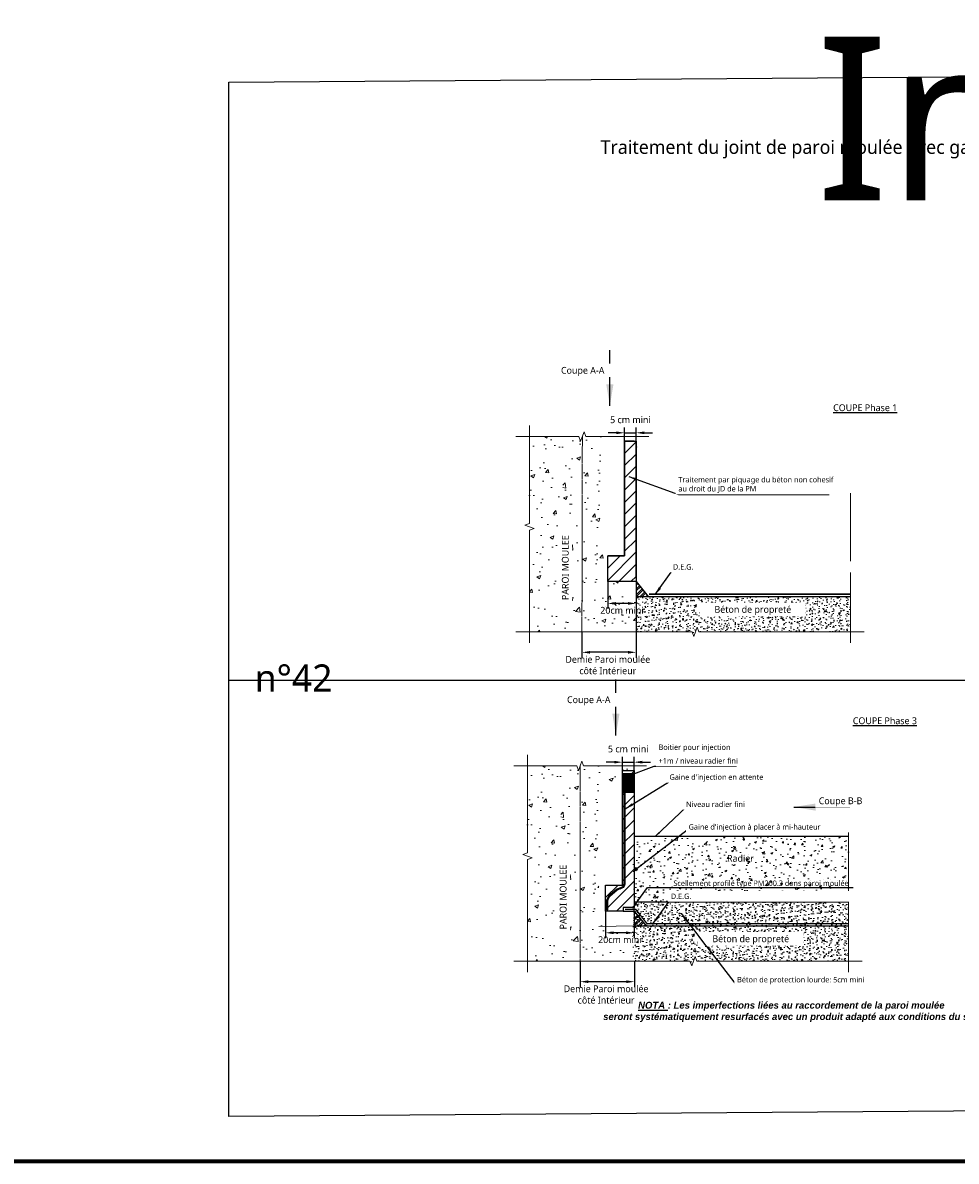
# Model space of a CAD drawing. Header units: millimetres. Extents: x -3314 to 21255525, y -15000 to 1735000.
# Tile 73 of 109: x 29029 to 29371, y 9683 to 10101. Entities that reach past the tile are written whole.
import ezdxf
from ezdxf import colors
from ezdxf.entities.mleader import LeaderData, LeaderLine
from ezdxf.enums import TextEntityAlignment as Align
from ezdxf.math import Vec2, Vec3

# ---------------------------------------------------------------- set-up
doc = ezdxf.new("R2010")
doc.units = ezdxf.units.MM
doc.linetypes.add('CACHE', pattern=[0.375, 0.25, -0.125])
doc.linetypes.add('CONTINU', pattern=[0])
for name, color, linetype, lineweight in [('Dessin_AXE', 8, 'Continuous', 5), ('Dessin_HACHURES', 253, 'Continuous', 9), ("Matériel_Gaine d'injection", 203, 'CACHE', 0), ("Matériel_Profilé d'arrêt d'eau paroi moulée", 3, 'CACHE', 0)]:
    doc.layers.add(name, color=color, linetype=linetype, lineweight=lineweight)
for name, color, linetype in [('Dessin_CONTOURS BETON', 7, 'Continuous'), ('Dessin_COTATIONS', 7, 'Continuous'), ('Dessin_TEXTES', 7, 'CONTINU'), ('Matériel_Resine', 230, 'Continuous'), ('SYSTEME_DEG_Complexe complet', 4, 'Continuous')]:
    doc.layers.add(name, color=color, linetype=linetype)
doc.layers.add('GEN-_-FMULT', color=210, linetype='Continuous', plot=False)
doc.styles.add('Arial', font='segoeui.ttf')
doc.styles.add('SEMALY', font='segoeui.ttf', dxfattribs={"height": 2.5})
doc.styles.add('txt-moyen', font='segoeui.ttf')
doc.dimstyles.new('1000F2', dxfattribs={"dimscale": 10, "dimtxt": 0.25, "dimasz": 0.3, "dimexe": 0.2, "dimexo": 0, "dimgap": 0.1, "dimtad": 1, "dimzin": 0, "dimdsep": 46, "dimtxsty": 'txt-moyen', "dimcen": 0.1, "dimclrd": 256, "dimclre": 256, "dimclrt": 256, "dimazin": 0, "dimtfac": 1, "dimtmove": 2, "dimatfit": 3, "dimfxl": 1, "dimtolj": 1, "dimtzin": 0, "dimlwd": -1, "dimlwe": -1, "dimarcsym": 0})
pattern_1 = [(50, (30548.101, 11268.885), (14.345204, -1.25504), [1.5, -16.5]), (355, (30548.101, 11268.885), (-2.77503, 15.04384), [1.2, -13.2]), (100.45144, (30549.297, 11268.78), (11.57018, 13.7888), [1.2748, -14.02284]), (46.1842, (30548.101, 11272.885), (21.34483, -3.31039), [2.25, -24.75]), (96.6356, (30549.88, 11272.609), (18.69324, 19.48237), [1.9122, -21.03428]), (351.1842, (30548.101, 11272.885), (18.69324, 19.48237), [1.8, -19.8]), (21, (30550.101, 11271.885), (11.93814, -8.05238), [1.5, -16.5]), (326, (30550.101, 11271.885), (4.86631, 14.503), [1.2, -13.2]), (71.45144, (30551.096, 11271.214), (16.80445, 6.45062), [1.2748, -14.02284]), (37.5, (30548.101, 11268.8845), (0.243197, 6.657877), [0, -13.04, 0, -13.4, 0, -13.25]), (7.5, (30548.101, 11268.8845), (5.26139, 7.888234), [0, -7.64, 0, -12.74, 0, -5.05]), (327.5, (30543.641, 11268.8845), (10.676449, -0.451097), [0, -5, 0, -15.6, 0, -20.7]), (317.5, (30541.641, 11268.885), (11.663723, 2.0021), [0, -6.5, 0, -10.36, 0, -14.7])]
pattern_2 = [(50, (30847.127, 7013.9208), (3.586301, -0.3137607), [0.375, -4.125]), (355, (30847.127, 7013.9208), (-0.6937567, 3.7609607), [0.3, -3.3]), (100.45144, (30847.426, 7013.8946), (2.8925442, 3.4472), [0.318701, -3.5057106]), (46.1842, (30847.127, 7014.921), (5.3362067, -0.8275964), [0.5625, -6.1875]), (96.63564, (30847.572, 7014.852), (4.67331, 4.870593), [0.478052, -5.258569]), (351.18416, (30847.127, 7014.921), (4.67331, 4.870593), [0.45, -4.95]), (21, (30847.627, 7014.6708), (2.9845353, -2.0130945), [0.375, -4.125]), (326, (30847.627, 7014.6708), (1.2165767, 3.6257502), [0.3, -3.3]), (71.45144, (30847.8758, 7014.503), (4.201112, 1.6126558), [0.318701, -3.5057106]), (37.5, (30847.1271, 7013.9208), (0.0607993, 1.66446927), [0, -3.26, 0, -3.35, 0, -3.3125]), (7.5, (30847.127, 7013.9208), (1.3153477, 1.9720586), [0, -1.91, 0, -3.185, 0, -1.2625]), (327.5, (30846.0121, 7013.9208), (2.6691122, -0.11277436), [0, -1.25, 0, -3.9, 0, -5.175]), (317.5, (30845.512, 7013.9208), (2.9159308, 0.5005249), [0, -1.625, 0, -2.59, 0, -3.675])]

# ---------------------------------------------------------------- blocks, each defined once
blk = doc.blocks.new('*D56')
at = {"layer": 'Defpoints', "color": 0, "transparency": 16777216}
for p in [(29234.08, 9877.13), (29253.98, 9877.13), (29234.08, 9869.61)]:
    blk.add_point(p, dxfattribs=at)
at = {"layer": 'Dessin_COTATIONS', "transparency": 16777216}
for p, q in [((29234.08, 9877.13), (29234.08, 9867.61)), ((29253.98, 9877.13), (29253.98, 9867.61)), ((29250.98, 9869.61), (29237.08, 9869.61))]:
    blk.add_line(p, q, dxfattribs=at)
for points in [[(29237.08, 9870.11), (29237.08, 9869.11), (29234.08, 9869.61)], [(29250.98, 9869.11), (29250.98, 9870.11), (29253.98, 9869.61)]]:
    blk.add_solid(points, dxfattribs=at)
at = {"layer": 'Dessin_COTATIONS', "transparency": 16777216, "insert": (29243.57, 9864.91), "char_height": 2.5, "attachment_point": 5, "style": 'txt-moyen'}
blk.add_mtext('\\A1;Demie Paroi moulée\\Pcôté Intérieur', dxfattribs=at)
blk = doc.blocks.new('*D57')
at = {"layer": 'Defpoints', "color": 0, "transparency": 16777216}
for p in [(29249.72, 9947.03), (29253.98, 9950.13), (29253.98, 9947.03)]:
    blk.add_point(p, dxfattribs=at)
at = {"layer": 'Dessin_COTATIONS', "transparency": 16777216}
for p, q in [((29249.72, 9947.03), (29249.72, 9952.13)), ((29253.98, 9947.03), (29253.98, 9952.13)), ((29246.72, 9950.13), (29243.72, 9950.13)), ((29249.72, 9950.13), (29253.98, 9950.13)), ((29256.98, 9950.13), (29259.98, 9950.13))]:
    blk.add_line(p, q, dxfattribs=at)
for points in [[(29246.72, 9949.63), (29246.72, 9950.63), (29249.72, 9950.13)], [(29256.98, 9950.63), (29256.98, 9949.63), (29253.98, 9950.13)]]:
    blk.add_solid(points, dxfattribs=at)
at = {"layer": 'Dessin_COTATIONS', "transparency": 16777216, "insert": (29251.85, 9954.9), "char_height": 2.5, "attachment_point": 5, "style": 'txt-moyen'}
blk.add_mtext('\\A1;5 cm mini', dxfattribs=at)
blk = doc.blocks.new('*D58')
at = {"layer": 'Defpoints', "color": 0, "transparency": 16777216}
for p in [(29243.54, 9895.54), (29253.98, 9895.54), (29243.54, 9887.54)]:
    blk.add_point(p, dxfattribs=at)
at = {"layer": 'Dessin_COTATIONS', "transparency": 16777216}
for p, q in [((29243.54, 9895.54), (29243.54, 9885.54)), ((29253.98, 9895.54), (29253.98, 9885.54)), ((29250.98, 9887.54), (29246.54, 9887.54))]:
    blk.add_line(p, q, dxfattribs=at)
for points in [[(29246.54, 9888.04), (29246.54, 9887.04), (29243.54, 9887.54)], [(29250.98, 9887.04), (29250.98, 9888.04), (29253.98, 9887.54)]]:
    blk.add_solid(points, dxfattribs=at)
at = {"layer": 'Dessin_COTATIONS', "transparency": 16777216, "insert": (29248.76, 9885.01), "char_height": 2.5, "attachment_point": 5, "style": 'txt-moyen'}
blk.add_mtext('\\A1;20cm mini', dxfattribs=at)
blk = doc.blocks.new('*D62')
at = {"layer": 'Defpoints', "color": 0, "transparency": 16777216}
for p in [(29233.46, 9756.32), (29253.35, 9756.32), (29233.46, 9748.8)]:
    blk.add_point(p, dxfattribs=at)
at = {"layer": 'Dessin_COTATIONS', "transparency": 16777216}
for p, q in [((29233.46, 9756.32), (29233.46, 9746.8)), ((29253.35, 9756.32), (29253.35, 9746.8)), ((29250.35, 9748.8), (29236.46, 9748.8))]:
    blk.add_line(p, q, dxfattribs=at)
for points in [[(29236.46, 9749.3), (29236.46, 9748.3), (29233.46, 9748.8)], [(29250.35, 9748.3), (29250.35, 9749.3), (29253.35, 9748.8)]]:
    blk.add_solid(points, dxfattribs=at)
at = {"layer": 'Dessin_COTATIONS', "transparency": 16777216, "insert": (29242.94, 9744.1), "char_height": 2.5, "attachment_point": 5, "style": 'txt-moyen'}
blk.add_mtext('\\A1;Demie Paroi moulée\\Pcôté Intérieur', dxfattribs=at)
blk = doc.blocks.new('*D63')
at = {"layer": 'Defpoints', "color": 0, "lineweight": 70, "transparency": 16777216}
for p in [(29248.94, 9826.22), (29253.2, 9829.32), (29253.2, 9826.22)]:
    blk.add_point(p, dxfattribs=at)
at = {"layer": 'Dessin_COTATIONS', "transparency": 16777216}
for p, q in [((29248.94, 9826.22), (29248.94, 9831.32)), ((29253.2, 9826.22), (29253.2, 9831.32)), ((29245.94, 9829.32), (29242.94, 9829.32)), ((29248.94, 9829.32), (29253.2, 9829.32)), ((29256.2, 9829.32), (29259.2, 9829.32))]:
    blk.add_line(p, q, dxfattribs=at)
at = {"layer": 'Dessin_COTATIONS', "lineweight": 70, "transparency": 16777216}
for points in [[(29245.94, 9829.82), (29245.94, 9828.82), (29248.94, 9829.32)], [(29256.2, 9829.82), (29256.2, 9828.82), (29253.2, 9829.32)]]:
    blk.add_solid(points, dxfattribs=at)
at = {"layer": 'Dessin_COTATIONS', "transparency": 16777216, "insert": (29251.07, 9834.14), "char_height": 2.5, "attachment_point": 5, "style": 'txt-moyen'}
blk.add_mtext('\\A1;5 cm mini', dxfattribs=at)
blk = doc.blocks.new('*D64')
at = {"layer": 'Defpoints', "color": 0, "lineweight": 70, "transparency": 16777216}
for p in [(29242.76, 9774.73), (29253.2, 9774.73), (29242.76, 9766.73)]:
    blk.add_point(p, dxfattribs=at)
at = {"layer": 'Dessin_COTATIONS', "transparency": 16777216}
for p, q in [((29242.76, 9774.73), (29242.76, 9764.73)), ((29253.2, 9774.73), (29253.2, 9764.73)), ((29250.2, 9766.73), (29245.76, 9766.73))]:
    blk.add_line(p, q, dxfattribs=at)
at = {"layer": 'Dessin_COTATIONS', "lineweight": 70, "transparency": 16777216}
for points in [[(29245.76, 9767.23), (29245.76, 9766.23), (29242.76, 9766.73)], [(29250.2, 9767.23), (29250.2, 9766.23), (29253.2, 9766.73)]]:
    blk.add_solid(points, dxfattribs=at)
at = {"layer": 'Dessin_COTATIONS', "transparency": 16777216, "insert": (29247.98, 9764.2), "char_height": 2.5, "attachment_point": 5, "style": 'txt-moyen'}
blk.add_mtext('\\A1;20cm mini', dxfattribs=at)

msp = doc.modelspace()

# ---------------------------------------------------------------- hatches: boundary and pattern name
at = {"layer": 'Dessin_CONTOURS BETON'}
h = msp.add_hatch(dxfattribs=at)
h.set_pattern_fill('ANSI31', color=0, style=0)
h.set_pattern_definition([(45, (44493.1006, 2003.4296), (-2.24506403, 2.24506403), [])])
h.paths.add_polyline_path([(29253.9761, 9895.5395), (29253.9761, 9896.804), (29253.9761, 9947.0296), (29249.7187, 9947.0296), (29249.7187, 9905.0296), (29243.5397, 9905.0296), (29243.5397, 9895.5395), (29249.9995, 9895.5395)])
h = msp.add_hatch(dxfattribs=at)
h.set_pattern_fill('ANSI31', color=0, style=0)
h.set_pattern_definition([(45, (44492.3222, 1882.6168), (-2.24506403, 2.24506403), [])])
h.paths.add_polyline_path([(29249.2212, 9775.9912), (29253.1978, 9775.9912), (29253.1978, 9826.2168), (29248.9403, 9826.2168), (29248.9403, 9784.2168), (29242.7613, 9784.2168), (29242.7613, 9774.7267), (29249.2212, 9774.7267)])
at = {"layer": 'Dessin_HACHURES'}
h = msp.add_hatch(dxfattribs=at)
h.set_pattern_fill('AR-CONC', color=256, scale=2, style=0)
h.set_pattern_definition([(50, (29799.609, 9322.461), (14.3452, -1.25504), [1.5, -16.5]), (355, (29799.609, 9322.461), (-2.77503, 15.04384), [1.2, -13.2]), (100.4514, (29800.805, 9322.357), (11.57018, 13.7888), [1.2748, -14.02284]), (46.1842, (29799.61, 9326.461), (21.34483, -3.3104), [2.25, -24.75]), (96.6356, (29801.388, 9326.185), (18.69324, 19.48237), [1.9122, -21.0343]), (351.1842, (29799.61, 9326.461), (18.69324, 19.4824), [1.8, -19.8]), (21, (29801.609, 9325.461), (11.93814, -8.05238), [1.5, -16.5]), (326, (29801.609, 9325.461), (4.8663, 14.503), [1.2, -13.2]), (71.4514, (29802.604, 9324.79), (16.80445, 6.45062), [1.2748, -14.02284]), (37.5, (29799.609, 9322.4613), (0.243197, 6.657877), [0, -13.04, 0, -13.4, 0, -13.25]), (7.5, (29799.609, 9322.461), (5.26139, 7.888234), [0, -7.64, 0, -12.74, 0, -5.05]), (327.5, (29795.149, 9322.4613), (10.67645, -0.451097), [0, -5, 0, -15.6, 0, -20.7]), (317.5, (29793.149, 9322.461), (11.66372, 2.0021), [0, -6.5, 0, -10.36, 0, -14.7])])
h.paths.add_polyline_path([(29223.2942, 9928.7089), (29223.2942, 9936.1868), (29227.0868, 9936.1868), (29227.0868, 9928.7089)], flags=16)
h.paths.add_polyline_path([(29225.3804, 9884.2291), (29225.3804, 9917.0858), (29229.9848, 9917.0858), (29229.9848, 9884.2291)], flags=16)
h.paths.add_polyline_path([(29214.8844, 9877.1322), (29253.74, 9877.1322), (29253.9761, 9895.5395), (29249.9995, 9895.5395), (29242.1818, 9895.5395), (29241.8973, 9939.4571), (29241.8809, 9948.808), (29236.3096, 9948.501), (29239.6479, 9948.3383), (29240.8693, 9947.4432), (29226.7326, 9948.6637), (29214.8844, 9948.808), (29214.8844, 9916.8721), (29213.1672, 9916.2471), (29216.6016, 9914.9971), (29214.8844, 9914.3721)])
at = {"layer": 'Dessin_HACHURES', "linetype": 'CONTINU'}
h = msp.add_hatch(dxfattribs=at)
h.set_pattern_fill('ANSI32', color=256, scale=4)
h.set_pattern_definition([(45, (29821.0596, 7394.5876), (-1.0606602, 1.0606602), []), (45, (29821.7667, 7394.5876), (-1.0606602, 1.0606602), [])])
edge = h.paths.add_edge_path()
edge.add_arc((28628.6867, 9891.4314), 625.2909, -0.1254599, 0.3764294, ccw=False)
edge.add_line((29253.9761, 9890.0622), (29258.3643, 9890.0622))
edge.add_line((29258.3643, 9890.0622), (29253.9641, 9895.5395))
h = msp.add_hatch(dxfattribs=at)
h.set_pattern_fill('AR-CONC', color=256, scale=2)
h.set_pattern_definition([(50, (30548.88, 11389.697), (14.345204, -1.25504), [1.5, -16.5]), (355, (30548.88, 11389.697), (-2.77503, 15.04384), [1.2, -13.2]), (100.45144, (30550.075, 11389.593), (11.57018, 13.7888), [1.2748, -14.02284]), (46.1842, (30548.88, 11393.697), (21.34483, -3.31039), [2.25, -24.75]), (96.6356, (30550.658, 11393.421), (18.69324, 19.48237), [1.9122, -21.03428]), (351.1842, (30548.88, 11393.697), (18.69324, 19.48237), [1.8, -19.8]), (21, (30550.88, 11392.697), (11.93814, -8.05238), [1.5, -16.5]), (326, (30550.88, 11392.697), (4.86631, 14.503), [1.2, -13.2]), (71.45144, (30551.874, 11392.026), (16.80445, 6.45062), [1.2748, -14.02284]), (37.5, (30548.8795, 11389.6973), (0.243197, 6.657877), [0, -13.04, 0, -13.4, 0, -13.25]), (7.5, (30548.8795, 11389.697), (5.26139, 7.888234), [0, -7.64, 0, -12.74, 0, -5.05]), (327.5, (30544.4195, 11389.6973), (10.676449, -0.451097), [0, -5, 0, -15.6, 0, -20.7]), (317.5, (30542.4195, 11389.697), (11.663723, 2.0021), [0, -6.5, 0, -10.36, 0, -14.7])])
h.paths.add_polyline_path([(29253.74, 9890.0622), (29241.0809, 9889.8467), (29241.0809, 9877.1322), (29253.1343, 9877.1322, 0.00536633), (29253.4529, 9883.1651, 0.00020042)])
at = {"layer": 'Dessin_HACHURES', "linetype": 'Continuous'}
h = msp.add_hatch(dxfattribs=at)
h.set_pattern_fill('AR-CONC', color=256, scale=0.5)
h.set_pattern_definition([(50, (30847.9054, 7134.7335), (3.586301, -0.3137607), [0.375, -4.125]), (355, (30847.9054, 7134.7335), (-0.6937567, 3.7609607), [0.3, -3.3]), (100.45144, (30848.2043, 7134.7074), (2.8925442, 3.4472), [0.318701, -3.5057106]), (46.1842, (30847.9054, 7135.7335), (5.3362067, -0.8275964), [0.5625, -6.1875]), (96.63564, (30848.35, 7135.6646), (4.67331, 4.870593), [0.478052, -5.258569]), (351.18416, (30847.9054, 7135.7335), (4.67331, 4.870593), [0.45, -4.95]), (21, (30848.4054, 7135.4835), (2.9845353, -2.0130945), [0.375, -4.125]), (326, (30848.4054, 7135.4835), (1.2165767, 3.6257502), [0.3, -3.3]), (71.45144, (30848.654, 7135.3158), (4.201112, 1.6126558), [0.318701, -3.5057106]), (37.5, (30847.9054, 7134.7335), (0.0607993, 1.66446927), [0, -3.26, 0, -3.35, 0, -3.3125]), (7.5, (30847.9054, 7134.7335), (1.3153477, 1.9720586), [0, -1.91, 0, -3.185, 0, -1.2625]), (327.5, (30846.7904, 7134.7335), (2.6691122, -0.11277436), [0, -1.25, 0, -3.9, 0, -5.175]), (317.5, (30846.2904, 7134.7335), (2.9159308, 0.5005249), [0, -1.625, 0, -2.59, 0, -3.675])])
h.paths.add_polyline_path([(29332.6249, 9890.0622), (29253.9761, 9890.0622, 0.00062279), (29253.9761, 9883.1651, 0.0040703), (29253.9761, 9877.1322), (29274.4806, 9877.1322), (29275.1056, 9875.415), (29276.3556, 9878.8494), (29276.9806, 9877.1322), (29332.6249, 9877.1322)])
h.paths.add_polyline_path([(29279.1777, 9882.1999), (29314.2302, 9882.1999), (29314.2302, 9888.3821), (29279.1777, 9888.3821)], flags=24)
at = {"layer": 'Dessin_HACHURES'}
h = msp.add_hatch(dxfattribs=at)
h.set_pattern_fill('AR-CONC', color=256, scale=2, style=0)
h.set_pattern_definition([(50, (29798.831, 9201.649), (14.3452, -1.25504), [1.5, -16.5]), (355, (29798.831, 9201.649), (-2.77503, 15.04384), [1.2, -13.2]), (100.4514, (29800.026, 9201.544), (11.57018, 13.7888), [1.2748, -14.02284]), (46.1842, (29798.83, 9205.649), (21.34483, -3.3104), [2.25, -24.75]), (96.6356, (29800.61, 9205.373), (18.69324, 19.48237), [1.9122, -21.0343]), (351.1842, (29798.83, 9205.649), (18.69324, 19.4824), [1.8, -19.8]), (21, (29800.831, 9204.649), (11.93814, -8.05238), [1.5, -16.5]), (326, (29800.831, 9204.649), (4.8663, 14.503), [1.2, -13.2]), (71.4514, (29801.826, 9203.978), (16.80445, 6.45062), [1.2748, -14.02284]), (37.5, (29798.831, 9201.6485), (0.243197, 6.657877), [0, -13.04, 0, -13.4, 0, -13.25]), (7.5, (29798.831, 9201.6485), (5.26139, 7.888234), [0, -7.64, 0, -12.74, 0, -5.05]), (327.5, (29794.371, 9201.6485), (10.67645, -0.451097), [0, -5, 0, -15.6, 0, -20.7]), (317.5, (29792.371, 9201.649), (11.66372, 2.0021), [0, -6.5, 0, -10.36, 0, -14.7])])
h.paths.add_polyline_path([(29222.5158, 9807.8962), (29222.5158, 9815.374), (29226.3085, 9815.374), (29226.3085, 9807.8962)], flags=16)
h.paths.add_polyline_path([(29224.6021, 9763.4163), (29224.6021, 9796.2731), (29229.2064, 9796.2731), (29229.2064, 9763.4163)], flags=16)
h.paths.add_polyline_path([(29214.106, 9756.3195), (29240.3025, 9756.3195), (29240.3025, 9821.2282), (29230.4034, 9821.2282), (29230.4034, 9823.0696), (29240.3025, 9823.0696), (29240.3025, 9827.9953), (29235.5313, 9827.6882), (29238.8696, 9827.5255), (29240.0909, 9826.6305), (29225.9543, 9827.851), (29214.106, 9827.9953), (29214.106, 9796.0593), (29212.3888, 9795.4343), (29215.8232, 9794.1843), (29214.106, 9793.5593)])
h = msp.add_hatch(dxfattribs=at)
h.set_pattern_fill('AR-CONC', color=256, scale=2, style=0)
h.set_pattern_definition(pattern_1)
edge = h.paths.add_edge_path()
edge.add_spline(control_points=[(29252.6642, 9824.3305), (29251.7348, 9824.0865), (29250.0046, 9823.5576), (29248.4684, 9822.5338), (29247.8161, 9821.981)], knot_values=[53.71098044, 53.71098044, 53.71098044, 53.71098044, 56.58873883, 59.11166291, 59.11166291, 59.11166291, 59.11166291], degree=3, periodic=0)
edge.add_arc((29751.5126, 9808.9129), 499.0949, 178.15586, 178.23004, ccw=False)
edge.add_arc((29394.1614, 9820.4187), 141.5586, 176.931909, 178.15586, ccw=False)
edge.add_line((29252.8057, 9827.9953), (29240.3025, 9827.9953))
edge.add_line((29240.3025, 9827.9953), (29240.3025, 9821.8351))
edge.add_spline(control_points=[(29240.3025, 9821.8351), (29242.4689, 9822.1439), (29244.73, 9822.4908), (29246.993, 9822.1202), (29247.8161, 9821.981)], knot_values=[1.89264005, 1.89264005, 1.89264005, 1.89264005, 6.2560889, 8.74637302, 8.74637302, 8.74637302, 8.74637302], degree=3, periodic=0)
edge = h.paths.add_edge_path()
edge.add_spline(control_points=[(29252.6545, 9823.8107), (29252.6242, 9823.8026), (29252.5938, 9823.7945), (29252.0317, 9823.6424), (29251.5101, 9823.4846), (29250.5051, 9823.1042), (29250.024, 9822.88), (29249.1841, 9822.3892), (29248.8203, 9822.1413), (29248.4729, 9821.8707)], knot_values=[54.15399261, 54.15399261, 54.15399261, 54.15399261, 54.24967581, 54.24967581, 55.928086, 55.928086, 57.6064962, 57.6064962, 58.9684514, 58.9684514, 58.9684514, 58.9684514], degree=3, periodic=0)
edge.add_spline(control_points=[(29248.4729, 9821.8707), (29249.1714, 9821.756), (29250.3853, 9821.5812), (29251.602, 9821.6147), (29252.5803, 9821.6527)], knot_values=[9.40868748, 9.40868748, 9.40868748, 9.40868748, 11.5210317, 13.07590277, 13.07590277, 13.07590277, 13.07590277], degree=3, periodic=0)
edge.add_arc((29751.5126, 9808.9129), 499.0949, 178.289937, 178.537321, ccw=False)
at = {"layer": 'Dessin_HACHURES', "linetype": 'Continuous'}
h = msp.add_hatch(dxfattribs=at)
h.set_pattern_fill('AR-CONC', color=256)
h.set_pattern_definition([(50, (29798.831, 9201.6485), (7.1726, -0.62752), [0.75, -8.25]), (355, (29798.831, 9201.6485), (-1.38751, 7.52192), [0.6, -6.6]), (100.4514, (29799.4285, 9201.596), (5.78509, 6.8944), [0.6374, -7.01142]), (46.1842, (29798.831, 9203.6485), (10.67241, -1.65519), [1.125, -12.375]), (96.6356, (29799.72, 9203.511), (9.34662, 9.74119), [0.9561, -10.51714]), (351.1842, (29798.831, 9203.649), (9.34662, 9.74119), [0.9, -9.9]), (21, (29799.831, 9203.1485), (5.96907, -4.02619), [0.75, -8.25]), (326, (29799.831, 9203.1485), (2.43315, 7.2515), [0.6, -6.6]), (71.4514, (29800.328, 9202.813), (8.402224, 3.22531), [0.6374, -7.01142]), (37.5, (29798.8308, 9201.6485), (0.1215986, 3.3289385), [0, -6.52, 0, -6.7, 0, -6.625]), (7.5, (29798.8308, 9201.6485), (2.630695, 3.944117), [0, -3.82, 0, -6.37, 0, -2.525]), (327.5, (29796.6008, 9201.6485), (5.338224, -0.225549), [0, -2.5, 0, -7.8, 0, -10.35]), (317.5, (29795.601, 9201.6485), (5.831862, 1.00105), [0, -3.25, 0, -5.18, 0, -7.35])])
h.paths.add_polyline_path([(29252.4403, 9802.1718, 0.00242631), (29252.529, 9795.5618, 0.0134532), (29253.0416, 9784.2212, -0.01762331), (29253.2688, 9778.0547), (29331.8466, 9778.0547), (29331.8466, 9778.4956), (29333.5637, 9779.1206), (29330.1294, 9780.3706), (29331.8466, 9780.9956), (29331.8466, 9802.1718)])
h.paths.add_polyline_path([(29286.8542, 9791.877), (29298.1573, 9792.077), (29297.5573, 9795.8591), (29286.8542, 9796.2591)], flags=24)
h.paths.add_polyline_path([(29285.8196, 9791.1763), (29298.702, 9790.9763), (29299.302, 9795.231), (29286.4196, 9795.231)], flags=24)
h.paths.add_polyline_path([(29257.5596, 9781.5147), (29310.7274, 9781.5147), (29310.7274, 9785.6361), (29257.5596, 9785.6361)], flags=24)
at = {"layer": 'Dessin_HACHURES', "linetype": 'CONTINU'}
h = msp.add_hatch(dxfattribs=at)
h.set_pattern_fill('ANSI32', color=256, scale=4)
h.set_pattern_definition([(45, (29820.2812, 7273.7749), (-1.0606602, 1.0606602), []), (45, (29820.9883, 7273.7749), (-1.0606602, 1.0606602), [])])
edge = h.paths.add_edge_path()
edge.add_arc((20649.4626, 10124.0207), 8610.8106, 357.63870664, 357.67518262, ccw=False)
edge.add_line((29252.9617, 9769.2494), (29257.5859, 9769.2494))
edge.add_line((29257.5859, 9769.2494), (29253.1858, 9774.7267))
at = {"layer": 'Dessin_HACHURES', "linetype": 'Continuous'}
h = msp.add_hatch(dxfattribs=at)
h.set_pattern_fill('AR-CONC', color=256, scale=0.5)
h.set_pattern_definition(pattern_2)
h.paths.add_polyline_path([(29331.8466, 9778.0547), (29253.2688, 9778.0547, -0.00326438), (29253.2632, 9776.9114, -0.0072355), (29253.2433, 9776.1468, -0.00003267), (29253.1978, 9775.0223), (29253.1978, 9774.7267), (29253.1858, 9774.7267, -0.00015916), (29252.9617, 9769.2494), (29331.8466, 9769.2494)])
h.paths.add_polyline_path([(29292.4367, 9774.1755), (29292.5991, 9774.8755), (29292.9991, 9774.5576), (29292.5767, 9774.9776)], flags=24)
at = {"layer": 'Dessin_HACHURES', "linetype": 'CONTINU'}
h = msp.add_hatch(dxfattribs=at)
h.set_pattern_fill('AR-CONC', color=256, scale=2)
h.set_pattern_definition(pattern_1)
h.paths.add_polyline_path([(29252.9617, 9769.2494), (29240.3025, 9769.034), (29240.3025, 9756.3195), (29252.356, 9756.3195, 0.00536633), (29252.6745, 9762.3523, 0.00020042)])
at = {"layer": 'Dessin_HACHURES', "linetype": 'Continuous'}
h = msp.add_hatch(dxfattribs=at)
h.set_pattern_fill('AR-CONC', color=256, scale=0.5)
h.set_pattern_definition(pattern_2)
h.paths.add_polyline_path([(29331.8466, 9769.2494), (29252.9617, 9769.2494, -0.00020042), (29252.6745, 9762.3523, -0.00536633), (29252.356, 9756.3195), (29273.7022, 9756.3195), (29274.3272, 9754.6023), (29275.5772, 9758.0366), (29276.2022, 9756.3195), (29331.8466, 9756.3195)])
h.paths.add_polyline_path([(29278.3994, 9761.3872), (29313.4519, 9761.3872), (29313.4519, 9767.5693), (29278.3994, 9767.5693)], flags=24)
at = {"layer": "Matériel_Gaine d'injection", "linetype": 'ByBlock'}
h = msp.add_hatch(dxfattribs=at)
h.set_pattern_fill('ANSI32', color=256)
h.set_pattern_definition([(45, (30847.6487, 6033.50677), (-0.265165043, 0.265165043), []), (45, (30847.82548, 6033.50677), (-0.265165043, 0.265165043), [])])
h.paths.add_polyline_path([(29248.9403, 9825.1019), (29248.9403, 9818.2141), (29253.0236, 9818.2141, -0.00345131), (29253.1978, 9825.1019)])
h = msp.add_hatch(dxfattribs=at)
h.set_pattern_fill('ANSI32', color=256, scale=0.05)
h.set_pattern_definition([(45, (44316.3222, 1882.6168), (-0.336759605, 0.336759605), []), (45, (44316.5467, 1882.6168), (-0.336759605, 0.336759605), [])])
h.paths.add_polyline_path([(29249.9833, 9784.6107), (29249.9833, 9818.2141), (29249.4833, 9818.2141), (29249.4833, 9784.7141), (29249.0473, 9783.7041), (29246.7334, 9782.7576), (29243.8851, 9780.3959), (29243.1033, 9778.7746), (29243.1033, 9775.1746), (29243.6033, 9775.1746), (29243.6033, 9778.6603), (29244.2882, 9780.0806), (29246.9936, 9782.3238), (29249.4254, 9783.3186)])
msp.add_hatch(color=256, dxfattribs=at).paths.add_polyline_path([(29254.4179, 9790.1133, 1), (29253.2179, 9790.1133, 1)])

# ---------------------------------------------------------------- linework, layer by layer
at = {"layer": 'Defpoints', "linetype": 'Continuous'}
msp.add_line((29104.6357, 9859.3355), (29652.6356, 9859.3355), dxfattribs=at)
at = {"layer": 'Defpoints', "lineweight": 70}
msp.add_line((28951.8084, 9682.9455), (30473.5058, 9682.9455), dxfattribs=at)
msp.add_line((28951.8084, 9682.9455), (30473.5058, 9682.9455), dxfattribs=at)
at = {"layer": 'Dessin_AXE', "flags": 128}
for points in [[(29214.8844, 9952.808), (29214.8844, 9916.8721), (29213.1672, 9916.2471), (29216.6016, 9914.9971), (29214.8844, 9914.3721), (29214.8844, 9873.1322)], [(29258.5841, 9948.808), (29235.4842, 9948.808), (29234.8592, 9950.5252), (29233.6092, 9947.0909), (29232.9842, 9948.808), (29209.8844, 9948.808)], [(29337.6249, 9877.1322), (29276.9806, 9877.1322), (29276.3556, 9878.8494), (29275.1056, 9875.415), (29274.4806, 9877.1322), (29209.8844, 9877.1322)], [(29214.106, 9831.9953), (29214.106, 9796.0593), (29212.3888, 9795.4343), (29215.8232, 9794.1843), (29214.106, 9793.5593), (29214.106, 9752.3195)], [(29257.8057, 9827.9953), (29234.7059, 9827.9953), (29234.0809, 9829.7125), (29232.8309, 9826.2781), (29232.2059, 9827.9953), (29209.106, 9827.9953)], [(29336.8466, 9756.3195), (29276.2022, 9756.3195), (29275.5772, 9758.0366), (29274.3272, 9754.6023), (29273.7022, 9756.3195), (29209.106, 9756.3195)]]:
    msp.add_lwpolyline(points, dxfattribs=at)
at = {"layer": 'Dessin_CONTOURS BETON', "color": 0}
for p, q in [((29253.9761, 9896.804), (29253.9761, 9948.808)), ((29253.1978, 9802.1718), (29331.8466, 9802.1718))]:
    msp.add_line(p, q, dxfattribs=at)
at = {"layer": 'Dessin_CONTOURS BETON', "linetype": 'CONTINU'}
for p, q in [((29253.9761, 9895.5395), (29258.3643, 9890.0622)), ((29253.1978, 9774.7267), (29257.5859, 9769.2494))]:
    msp.add_line(p, q, dxfattribs=at)
at = {"layer": 'Dessin_CONTOURS BETON', "linetype": 'Continuous'}
for p, q in [((29253.9761, 9895.5395), (29253.9761, 9877.1322)), ((29253.9761, 9890.0622), (29332.6249, 9890.0622)), ((29253.2688, 9778.0547), (29331.8466, 9778.0547)), ((29252.9617, 9769.2494), (29331.8466, 9769.2494))]:
    msp.add_line(p, q, dxfattribs=at)
for points in [[(29253.9761, 9896.804), (29253.9761, 9895.5395), (29249.9995, 9895.5395), (29243.5397, 9895.5395), (29243.5397, 9905.0296), (29249.7187, 9905.0296), (29249.7187, 9947.0296), (29253.9761, 9947.0296), (29253.9761, 9896.804), (29253.9761, 9895.5395), (29249.9995, 9895.5395)], [(29253.1978, 9775.9912), (29249.2212, 9775.9912), (29249.2212, 9774.7267), (29242.7613, 9774.7267), (29242.7613, 9784.2168), (29248.9403, 9784.2168), (29248.9403, 9826.2168), (29253.1978, 9826.2168), (29253.1978, 9775.9912), (29249.2212, 9775.9912), (29249.2212, 9774.7267)]]:
    msp.add_lwpolyline(points, dxfattribs=at)
at = {"layer": 'Dessin_CONTOURS BETON', "color": 0}
msp.add_lwpolyline([(29253.1978, 9775.9912), (29249.2212, 9775.9912), (29249.2212, 9774.7267), (29253.1978, 9774.7267)], close=True, dxfattribs=at)
at = {"layer": 'Dessin_HACHURES', "linetype": 'CONTINU'}
msp.add_line((29252.9617, 9769.2494), (29240.3025, 9769.034), dxfattribs=at)
at = {"layer": "Matériel_Gaine d'injection", "linetype": 'Continuous'}
msp.add_line((29241.0575, 9769.2514), (29241.5571, 9769.2323), dxfattribs=at)
for points in [[(29254.0465, 9945.2975), (29254.168, 9944.8125)], [(29253.2681, 9824.4847), (29253.3896, 9823.9997)]]:
    msp.add_lwpolyline(points, dxfattribs=at)
at = {"layer": "Matériel_Gaine d'injection", "linetype": 'ByBlock'}
for points in [[(29253.1978, 9825.1019), (29248.9403, 9825.1019), (29248.9403, 9818.2141), (29253.0236, 9818.2141)], [(29249.4833, 9818.2141), (29249.4833, 9784.7141), (29249.0473, 9783.7041), (29246.7334, 9782.7576), (29243.8851, 9780.3959), (29243.1033, 9778.7746), (29243.1033, 9775.1746)], [(29249.9833, 9818.2141), (29249.9833, 9784.6107), (29249.4254, 9783.3186), (29246.9936, 9782.3238), (29244.2882, 9780.0806), (29243.6033, 9778.6603), (29243.6033, 9775.1746)], [(29243.6033, 9775.1746), (29243.1033, 9775.1746)]]:
    msp.add_lwpolyline(points, dxfattribs=at)
msp.add_circle((29253.8179, 9790.1133), 0.6, dxfattribs=at)
at = {"layer": "Matériel_Profilé d'arrêt d'eau paroi moulée", "lineweight": 13}
for p, q in [((29234.2342, 9948.808), (29234.0809, 9877.1322)), ((29233.4559, 9827.9953), (29233.4559, 9756.3195))]:
    msp.add_line(p, q, dxfattribs=at)
at = {"layer": 'Matériel_Resine'}
for p, q in [((29249.7187, 9947.0296), (29253.9761, 9947.0296)), ((29253.9761, 9947.0296), (29253.9761, 9896.804)), ((29243.5397, 9895.5395), (29243.5397, 9905.0296)), ((29243.5397, 9905.0296), (29249.7187, 9905.0296))]:
    msp.add_line(p, q, dxfattribs=at)
msp.add_lwpolyline([(29253.2187, 9947.0296), (29249.7187, 9947.0296), (29249.7187, 9905.0296), (29243.5397, 9905.0296)], dxfattribs=at)
at = {"layer": 'SYSTEME_DEG_Complexe complet', "linetype": 'Continuous', "ltscale": 10, "const_width": 0.5, "flags": 128}
for points in [[(29258.6835, 9890.9385), (29258.6835, 9890.9385), (29258.6835, 9890.9385), (29332.6249, 9890.9385)], [(29249.8675, 9775.386), (29253.7944, 9775.386), (29257.9052, 9770.1258), (29331.8466, 9770.1258)]]:
    msp.add_lwpolyline(points, dxfattribs=at)

# ---------------------------------------------------------------- texts
at = {"layer": 'Dessin_TEXTES', "style": 'Arial'}
msp.add_text('n°42', height=10, dxfattribs=at).set_placement((29114.08, 9855.17))
at = {"layer": 'Dessin_TEXTES', "insert": (29320, 10095.3667), "char_height": 60, "width": 1766.019945, "attachment_point": 1, "style": 'Arial'}
msp.add_mtext('Injection toute hauteur', dxfattribs=at)
at = {"layer": 'Dessin_TEXTES', "linetype": 'Continuous', "char_height": 2.5, "attachment_point": 1, "style": 'SEMALY'}
for s, width, insert in [('\\LCOUPE Phase 1', 33.002135, (29326.1906, 9960.5764)), ('\\LCOUPE Phase 3', 31.002135, (29333.4122, 9845.7636))]:
    msp.add_mtext_dynamic_manual_height_columns(s, width=width, gutter_width=12.5, heights=[0], dxfattribs=dict(at, insert=insert))
at = {"layer": 'Dessin_TEXTES', "linetype": 'CONTINU', "insert": (29287.2842, 9795.2872), "char_height": 2.5, "attachment_point": 1, "style": 'txt-moyen'}
msp.add_mtext('Radier', dxfattribs=at)
at = {"layer": 'Dessin_TEXTES', "color": 0, "insert": (29310.8585, 9737.7047), "char_height": 2.5, "width": 239.177851, "attachment_point": 5, "style": 'txt-moyen', "bg_fill": 2}
msp.add_mtext('{\\fArial|b1|i1|c0|p34;\\LNOTA \\l: Les imperfections liées au raccordement de la paroi moulée\\Pseront systématiquement resurfacés avec un produit adapté aux conditions du site}', dxfattribs=at)
at = {"layer": 'GEN-_-FMULT', "style": 'Arial'}
msp.add_text("Traitement du joint de paroi moulée avec gaine d'injection toute hauteur sur la paroi moulée", height=5, dxfattribs=at).set_placement((29382.6335, 10052.4302), align=Align.CENTER)

# ---------------------------------------------------------------- dimensions: what is measured, and where the dimension line sits
at = {"layer": 'Dessin_COTATIONS'}
dim = msp.add_linear_dim(base=(29253.9761, 9950.1296), p1=(29249.7187, 9947.0296), p2=(29253.9761, 9947.0296), text='5 cm mini', dimstyle='1000F2', override={"dimtxsty": 'txt-moyen', "dimtfill": 0, "dimtfillclr": 0}, dxfattribs=at)
dim.commit()
dim.dimension.update_dxf_attribs({"geometry": '*D57', "text_midpoint": (29251.8474, 9954.9008)})
for base, p1, p2, picture, middle in [((29243.5397, 9887.5395), (29253.9761, 9895.5395), (29243.5397, 9895.5395), '*D58', (29248.7579, 9885.0107)), ((29242.7613, 9766.7267), (29253.1978, 9774.7267), (29242.7613, 9774.7267), '*D64', (29247.9795, 9764.198))]:
    dim = msp.add_linear_dim(base=base, p1=p1, p2=p2, text='20cm mini', dimstyle='1000F2', dxfattribs=at)
    dim.commit()
    dim.dimension.update_dxf_attribs({"geometry": picture, "text_midpoint": middle, "dimtype": 160})
dim = msp.add_linear_dim(base=(29234.0809, 9869.6131), p1=(29253.9761, 9877.1322), p2=(29234.0809, 9877.1322), text='Demie Paroi moulée\\Pcôté Intérieur', dimstyle='1000F2', override={"dimtxsty": 'txt-moyen', "dimtfill": 0, "dimtfillclr": 0}, dxfattribs=at)
dim.commit()
dim.dimension.update_dxf_attribs({"geometry": '*D56', "text_midpoint": (29243.5694, 9864.9104), "dimtype": 160})

# ---------------------------------------------------------------- leaders
at = {"layer": 'Dessin_TEXTES'}
for points, override in [([(29244.3193, 9959.9588), (29244.3193, 9979.4233), (29244.3193, 9980.4737)], {"dimasz": 0.8, "dimgap": 0, "dimtad": 0}), ([(29251.2367, 9934.0632), (29269.4635, 9927.4804), (29324.7375, 9927.4804)], {"dimgap": 0.1, "dimtad": 0}), ([(29260.9021, 9890.7751), (29267.4552, 9899.8958), (29275.712, 9899.8895)], {"dimgap": 0.1, "dimtad": 0}), ([(29246.5382, 9839.1461), (29246.5382, 9858.6105), (29246.5382, 9859.6609)], {"dimasz": 0.8, "dimgap": 0, "dimtad": 0}), ([(29250.229, 9823.9997), (29260.6177, 9827.8566), (29290.7853, 9827.8566)], {"dimgap": 0.1, "dimtad": 0}), ([(29249.9833, 9812.2242), (29266.1723, 9822.1773), (29300.2143, 9822.171)], {"dimgap": 0.1, "dimtad": 0}), ([(29261.1034, 9802.1718), (29272.2784, 9812.8519), (29293.0848, 9812.8502)], {"dimasz": 0.2, "dimgap": 0.1, "dimtad": 0}), ([(29254.3546, 9790.3817), (29273.2192, 9804.9074), (29320.8255, 9804.9057)], {"dimasz": 0.2, "dimgap": 0.1, "dimtad": 0}), ([(29260.1237, 9769.9623), (29266.6768, 9779.083), (29274.9336, 9779.0767)], {"dimgap": 0.1, "dimtad": 0})]:
    msp.add_leader(points, dimstyle='1000F2', override=override, dxfattribs=at)

# ---------------------------------------------------------------- next in the draw order: texts
at = {"layer": 'Dessin_TEXTES', "style": 'txt-moyen', "bg_fill": 2}
for s, insert, char_height, width, attachment_point in [('Coupe A-A^I', (29226.3938, 9972.6228), 2.5, 37.703971, 4), ('Coupe A-A^I', (29228.6128, 9851.8101), 2.5, 37.703971, 4), ('\\pxsm1.5;Boitier pour injection\\P+1m / niveau radier fini', (29262.1901, 9828.7703), 2, 78.19693, 7), ("\\pxsm1.5;Gaine d'injection en attente", (29266.1723, 9822.1773), 2, 77.599913, 7), ('\\pxsm1.5;Niveau radier fini', (29272.2784, 9812.8519), 2, 77.599913, 7)]:
    msp.add_mtext(s, dxfattribs=dict(at, insert=insert, char_height=char_height, width=width, attachment_point=attachment_point))
at = {"layer": 'Dessin_TEXTES', "insert": (29269.4635, 9931.0144), "char_height": 2, "width": 77.599913, "attachment_point": 4, "line_spacing_factor": 0.3, "style": 'txt-moyen', "bg_fill": 2}
msp.add_mtext('\\pxsm1;Traitement par piquage du béton non cohesif\\Pau droit du JD de la PM', dxfattribs=at)
at = {"layer": 'Dessin_TEXTES', "char_height": 2.5, "width": 31.956753, "attachment_point": 5, "rotation": 90, "style": 'txt-moyen', "bg_fill": 3, "box_fill_scale": 1.5, "bg_fill_color": 9, "bg_fill_true_color": 13158600, "bg_fill_transparency": 9024700}
for insert in [(29227.9826, 9900.6575), (29227.2043, 9779.8447)]:
    msp.add_mtext('PAROI MOULEE', dxfattribs=dict(at, insert=insert))
at = {"layer": 'Dessin_TEXTES', "char_height": 2.5, "width": 36.189952, "attachment_point": 5, "style": 'txt-moyen', "bg_fill": 3, "box_fill_scale": 1.5, "bg_fill_color": 9, "bg_fill_true_color": 13158600, "bg_fill_transparency": 9024700}
for insert in [(29296.7705, 9884.9298), (29295.9921, 9764.1171)]:
    msp.add_mtext('Béton de propreté', dxfattribs=dict(at, insert=insert))

# ---------------------------------------------------------------- next in the draw order: dimensions: what is measured, and where the dimension line sits
at = {"layer": 'Dessin_COTATIONS'}
dim = msp.add_linear_dim(base=(29233.4559, 9748.8003), p1=(29253.3511, 9756.3195), p2=(29233.4559, 9756.3195), text='Demie Paroi moulée\\Pcôté Intérieur', dimstyle='1000F2', override={"dimtxsty": 'txt-moyen', "dimtfill": 0, "dimtfillclr": 0}, dxfattribs=at)
dim.commit()
dim.dimension.update_dxf_attribs({"geometry": '*D62', "text_midpoint": (29242.9444, 9744.0976), "dimtype": 160})

# ---------------------------------------------------------------- next in the draw order: linework, layer by layer
at = {"layer": 'Dessin_AXE', "flags": 128}
msp.add_lwpolyline([(29332.6249, 9927.9846), (29332.6249, 9901.8084), (29330.9078, 9901.1834), (29334.3421, 9899.9334), (29332.6249, 9899.3084), (29332.6249, 9873.1322)], dxfattribs=at)

# ---------------------------------------------------------------- next in the draw order: dimensions: what is measured, and where the dimension line sits
at = {"layer": 'Dessin_COTATIONS'}
dim = msp.add_linear_dim(base=(29253.1978, 9829.3168), p1=(29248.9403, 9826.2168), p2=(29253.1978, 9826.2168), text='5 cm mini', dimstyle='1000F2', override={"dimtxsty": 'txt-moyen', "dimtfill": 0, "dimtfillclr": 0}, dxfattribs=at)
dim.commit()
dim.dimension.update_dxf_attribs({"geometry": '*D63', "text_midpoint": (29251.069, 9834.1435)})

# ---------------------------------------------------------------- next in the draw order: leaders
at = {"layer": 'Dessin_TEXTES'}
for points, override in [([(29311.8148, 9812.8502), (29331.2793, 9812.8502), (29332.3297, 9812.8502)], {"dimasz": 0.8, "dimgap": 0, "dimtad": 0}), ([(29270.4584, 9773.7504), (29290.1851, 9748.2017), (29336.0625, 9748.2017)], {"dimgap": 0.1, "dimtad": 0})]:
    msp.add_leader(points, dimstyle='1000F2', override=override, dxfattribs=at)

# ---------------------------------------------------------------- next in the draw order: texts
at = {"layer": 'Dessin_TEXTES', "insert": (29267.4552, 9899.8958), "char_height": 2, "width": 77.599913, "attachment_point": 7, "style": 'txt-moyen', "bg_fill": 2}
msp.add_mtext('\\pxsm1.5;D.E.G.', dxfattribs=at)
at = {"layer": 'Dessin_TEXTES', "insert": (29290.9851, 9749.2017), "char_height": 2, "width": 77.599913, "attachment_point": 4, "line_spacing_factor": 0.3, "style": 'txt-moyen', "bg_fill": 2}
msp.add_mtext('\\pxsm1;Béton de protection lourde: 5cm mini', dxfattribs=at)

# ---------------------------------------------------------------- next in the draw order: linework, layer by layer
at = {"layer": 'Dessin_AXE', "flags": 128}
msp.add_lwpolyline([(29331.8466, 9807.1718), (29331.8466, 9780.9956), (29330.1294, 9780.3706), (29333.5637, 9779.1206), (29331.8466, 9778.4956), (29331.8466, 9752.3195)], dxfattribs=at)

# ---------------------------------------------------------------- next in the draw order: texts
at = {"layer": 'Dessin_TEXTES', "insert": (29266.6768, 9779.083), "char_height": 2, "width": 77.599913, "attachment_point": 7, "style": 'txt-moyen', "bg_fill": 2}
msp.add_mtext('\\pxsm1.5;D.E.G.', dxfattribs=at)

# ---------------------------------------------------------------- next in the draw order: linework, layer by layer
at = {"layer": 'Defpoints', "linetype": 'Continuous'}
msp.add_lwpolyline([(29104.6386, 10078.7867), (29652.6386, 10082.7867), (29652.6335, 9703.3355), (29104.6335, 9699.3355)], close=True, dxfattribs=at)

# ---------------------------------------------------------------- next in the draw order: leaders
at = {"layer": 'Dessin_TEXTES'}
ml = msp.add_multileader_mtext('Standard', dxfattribs=at)
ml.set_content('Scellement profilé type PM200.3 dans paroi moulée', color=256, style='txt-moyen')
ml.set_leader_properties(linetype='ByLayer', lineweight=-1)
ml.build(insert=Vec2(0, 0))
ml.multileader.update_dxf_attribs({"text_left_attachment_type": 6, "text_right_attachment_type": 6, "dogleg_length": 7.5, "arrow_head_size": 2.5})
ctx = ml.context
ctx.base_point, ctx.char_height, ctx.arrow_head_size, ctx.plane_origin = Vec3(29265.6089, 9783.3244), 2, 2.5, Vec3(29239.5922, 9787.5199)
ctx.left_attachment, ctx.right_attachment = 6, 6
notes = []
notes.append((ctx, [(0, (1, 1, 0), (29258.1089, 9783.3263), (1, 0), 7.5, [(0, [(29252.5766, 9775.5021)], 0, [])])]))
ctx.mtext.insert, ctx.mtext.flow_direction = Vec3(29267.6089, 9785.9123), 5
for ctx, leaders in notes:
    for number, flags, end, landing, length, lines in leaders:
        leader = LeaderData()
        leader.index, (leader.has_last_leader_line, leader.has_dogleg_vector, leader.attachment_direction) = number, flags
        leader.last_leader_point, leader.dogleg_vector, leader.dogleg_length = Vec3(end), Vec3(landing), length
        for number, points, colour, breaks in lines:
            line = LeaderLine()
            line.index, line.vertices, line.color, line.breaks = number, Vec3.list(points), colors.encode_raw_color(colour), breaks
            leader.lines.append(line)
        ctx.leaders.append(leader)

# ---------------------------------------------------------------- next in the draw order: texts
at = {"layer": 'Dessin_TEXTES', "style": 'txt-moyen', "bg_fill": 2}
for s, insert, char_height, width, attachment_point in [('Coupe B-B^I', (29320.9042, 9814.7315), 2.5, 37.703971, 4), ("\\pxsm1.5;Gaine d'injection à placer à mi-hauteur", (29273.2192, 9803.9074), 2, 77.599913, 7)]:
    msp.add_mtext(s, dxfattribs=dict(at, insert=insert, char_height=char_height, width=width, attachment_point=attachment_point))

doc.saveas('drawing.dxf')
